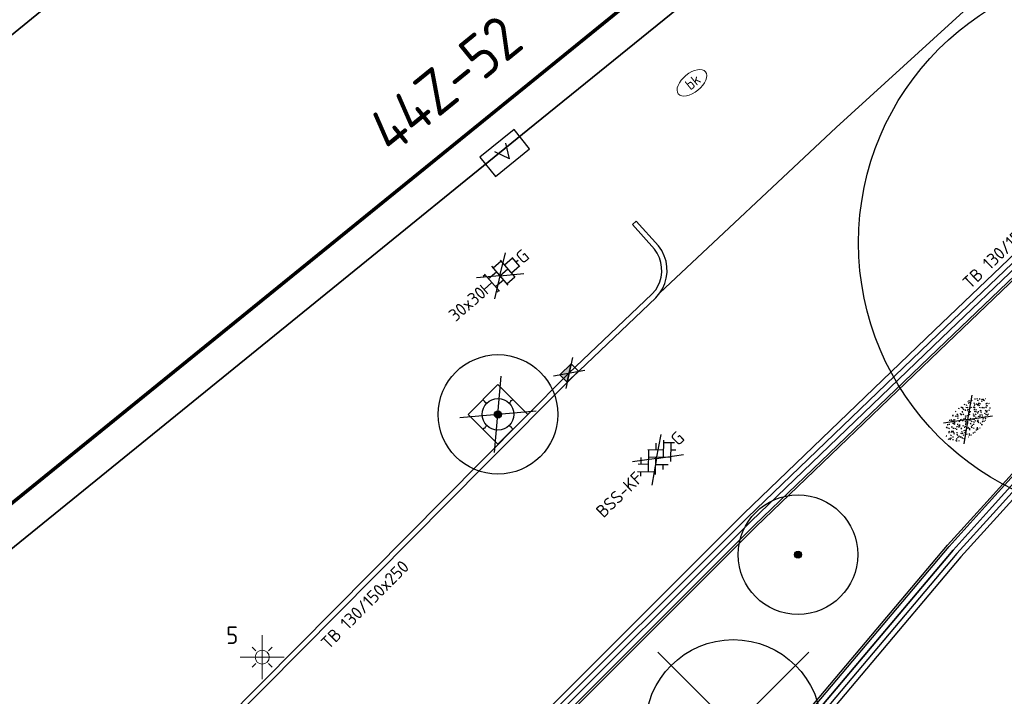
# Model space of a CAD drawing. Header units: metres. Extents: x 92877 to 94117, y 464509 to 465451.
# Tile 67 of 102: x 93265 to 93293, y 465119 to 465139. Entities that reach past the tile are written whole.
import ezdxf
from ezdxf.enums import TextEntityAlignment as Align

# ---------------------------------------------------------------- set-up
doc = ezdxf.new("R2010")
doc.units = ezdxf.units.M
doc.linetypes.add('XX-PROJECTGRENS', pattern=[18, 12, -3, 0, -3])
doc.layers.get('0').update_dxf_attribs({"linetype": 'CONTINUOUS'})
for name, color, linetype, lineweight in [('B-WE-GR-BOOM-S', 90, 'CONTINUOUS', 25), ('B-WE-IE-MEUBILAIR_WEGMEUBILAIR_LICHTMAST-T25', 7, 'CONTINUOUS', 25), ('B-WE-KL-DATA_KAST-S', 252, 'CONTINUOUS', 25), ('B-WE-KL-WATER-S', 252, 'CONTINUOUS', 25), ('B-WE-OG-TOPOGRAFIE_BEBOUWING-GV', 252, 'CONTINUOUS', 35), ('B-WE-OG-TOPOGRAFIE_HUISNUMMER-T25', 7, 'CONTINUOUS', 20), ('N-WE-KG-GRENS_PROJECT-G', 1, 'XX-PROJECTGRENS', 35), ('V-WE-GR-BOOM-S', 90, 'CONTINUOUS', 25), ('V-WE-GR-GRAS-S', 60, 'CONTINUOUS', 25), ('V-WE-IE-MEUBILAIR_WEGMEUBILAIR_BOOMKRANS-S', 7, 'CONTINUOUS', 25), ('V-WE-IE-TERREINAFSCHEIDING_KUNSTMATIG_HEKWERK-G', 20, 'IE-TERREINAFSCHEIDING-KUNSTMATIG-V', 35), ('V-WE-KL-ET_LS_OV_LICHTMAST-S', 190, 'CONTINUOUS', 25), ('V-WE-RI-HWA_KOLK-S', 150, 'CONTINUOUS', 25), ('V-WE-VH-KANTOPSLUITING-T18', 10, 'CONTINUOUS', 18), ('V-WE-VH-KANTOPSLUITING_OPSLUITBAND_60X200-G', 150, 'VH-OPSLUITBAND_60X200-V', 25), ('V-WE-VH-KANTOPSLUITING_TROTTOIRBAND_130 150-G', 210, 'VH-TROTTOIRBAND_130-150-V', 25), ('V-WE-VH-KANTOPSLUITING_VOORKANTBAND-G', 50, 'CONTINUOUS', 25), ('V-WE-VH-MATERIAALGRENS-G', 7, 'CONTINUOUS-V', 25), ('V-WE-VH-VERHARDING_BETONSTRAATSTEEN-S', 252, 'CONTINUOUS', 25), ('V-WE-VH-VERHARDING_TEGEL-S', 252, 'CONTINUOUS', 25)]:
    doc.layers.add(name, color=color, linetype=linetype, lineweight=lineweight)
doc.styles.add('NLCS-ISO', font='NLCS-ISO.ttf')
doc.styles.add('NLCS-ISO-M200-T18', font='NLCS-ISO.ttf', dxfattribs={"height": 0.36})
doc.styles.add('NLCS-ISO-M200-T25', font='NLCS-ISO.ttf', dxfattribs={"height": 0.5})
doc.styles.get("Standard").update_dxf_attribs({"font": 'isocp.shx'})
doc.linetypes.add('CONTINUOUS-V', pattern='A,3.5,[24,NLCS.SHX,S=0.5,R=0,X=0,Y=0],3.5', length=7)
doc.linetypes.add('IE-TERREINAFSCHEIDING-KUNSTMATIG-V', pattern='A,2,[24,NLCS.SHX,S=0.6,R=0,X=-1,Y=0],2,[82,NLCS.SHX,S=0.75,R=90,X=0,Y=0],2,[24,NLCS.SHX,S=0.6,R=0,X=1,Y=0],2,-2', length=10)
doc.linetypes.add('VH-OPSLUITBAND_60X200-V', pattern='A,3,[24,NLCS.SHX,S=1,R=0,X=0,Y=0],3,-2,2,-2', length=12)
doc.linetypes.add('VH-TROTTOIRBAND_130-150-V', pattern='A,2.5,[24,NLCS.SHX,S=1,R=0,X=0,Y=0],2.5,-2,2,-2,2,-2', length=15)

# ---------------------------------------------------------------- blocks, each defined once
blk = doc.blocks.new('V-SIE-WEG_BOOMKRANS')
at = {"color": 0}
for p, q in [((-0.836, -0.701), (0.836, 0.701)), ((0.836, -0.701), (-0.836, 0.701))]:
    blk.add_line(p, q, dxfattribs=at)
at = {"flags": 128}
blk.add_lwpolyline([(-0.6, -0.6), (0.6, -0.6), (0.6, 0.6), (-0.6, 0.6)], close=True, dxfattribs=at)
for points in [[(-0.001, 0.6), (-0.001, 0.551), (-0.016, 0.525), (-0.001, 0.498), (-0.001, 0.45)], [(0.6, 0.001), (0.551, 0.001), (0.525, 0.016), (0.498, 0.001), (0.45, 0.001)], [(-0.6, -0.001), (-0.551, -0.001), (-0.525, -0.016), (-0.498, -0.001), (-0.45, -0.001)], [(0.001, -0.6), (0.001, -0.551), (0.016, -0.525), (0.001, -0.498), (0.001, -0.45)]]:
    blk.add_lwpolyline(points, dxfattribs=at)
blk.add_circle((0, 0), 0.45)
blk = doc.blocks.new('V-SRI-KOLK_TROTTOIR-SO')
blk.add_hatch(color=256).paths.add_polyline_path([(1.125, 0.75), (-1.125, 0.75), (-1.125, -0.75)])
at = {"ltscale": 0.1}
for p, q in [((-1.875, 1.25), (1.875, -1.25)), ((1.875, 1.25), (-1.875, -1.25))]:
    blk.add_line(p, q, dxfattribs=at)
blk.add_line((-1.125, -0.75), (1.125, 0.75))
at = {"flags": 128}
blk.add_lwpolyline([(-1.125, -0.75), (1.125, -0.75), (1.125, 0.75), (-1.125, 0.75)], close=True, dxfattribs=at)
blk = doc.blocks.new('SKL-WATER_BRANDKRAAN_BRANDPUT-SO')
at = {"color": 0, "linetype": 'ByBlock', "lineweight": 18}
blk.add_ellipse((0, 0), major_axis=(2.5, 0), ratio=0.54, dxfattribs=at)
at = {"color": 0, "linetype": 'ByBlock', "lineweight": 18, "style": 'NLCS-ISO'}
blk.add_text('bk', height=1.5, dxfattribs=at).set_placement((0.16, 0), align=Align.MIDDLE_CENTER)
blk = doc.blocks.new('V-SVH-TEGEL_300X300_DUN_HALFST_KL-SO')
at = {"ltscale": 0.1}
for q in [(-2.73, 1.96), (2.73, 1.96), (-2.75, -1.98), (2.75, -1.98)]:
    blk.add_line((0, 0), q, dxfattribs=at)
for p, q in [((-1.84, 1.5), (-1.5, 1.5)), ((-1.5, -1.6), (-1.5, 1.6)), ((0, -1.78), (0, 1.78)), ((0, 1.5), (1.5, 1.5)), ((1.5, -1.6), (1.5, 1.6)), ((-3.08, 0.75), (-3, 0.75)), ((-3, -0.83), (-3, 0.83)), ((-3, 0), (-1.5, 0)), ((-1.5, 0.75), (0, 0.75)), ((0, 0), (1.5, 0)), ((1.5, 0.75), (3, 0.75)), ((3, -0.83), (3, 0.83)), ((3, 0), (3.39, 0)), ((-3.08, -0.75), (-3, -0.75)), ((-1.5, -0.75), (0, -0.75)), ((1.5, -0.75), (3, -0.75)), ((-1.84, -1.5), (-1.5, -1.5)), ((0, -1.5), (1.5, -1.5))]:
    blk.add_line(p, q)
at = {"style": 'NLCS-ISO'}
blk.add_attdef('FORMAAT', text='', height=1.8, dxfattribs=at).set_placement((-3.18, 0), align=Align.MIDDLE_RIGHT)
blk.add_attdef('KLEUR', text='', height=1.8, dxfattribs=at).set_placement((3.49, 0), align=Align.MIDDLE_LEFT)
at = {"style": 'NLCS-ISO', "flags": 1}
blk.add_attdef('FUNCTIE', text='', height=1.8, dxfattribs=at).set_placement((0.12, -3.58), align=Align.MIDDLE_CENTER)
blk = doc.blocks.new('V-SGR-GRAS_01-SO')
at = {"ltscale": 0.1}
for p, q in [((0, 0), (-1.427, 1.027)), ((-1.302, 0.761), (-1.324, 0.774)), ((-1.284, 0.684), (-1.278, 0.759)), ((-1.154, 0.647), (-1.207, 0.7)), ((-0.939, 0.84), (-1.004, 0.878)), ((-0.892, 0.812), (-0.817, 0.812)), ((-0.873, 0.655), (-0.886, 0.729)), ((-0.73, 0.647), (-0.783, 0.7)), ((-0.576, 0.919), (-0.64, 0.957)), ((-0.562, 0.919), (-0.509, 0.972)), ((-0.427, 0.785), (-0.499, 0.804)), ((-0.425, 0.706), (-0.36, 0.743)), ((-0.305, 0.647), (-0.358, 0.7)), ((-0.317, 0.812), (-0.242, 0.812)), ((-0.316, 0.774), (-0.244, 0.793)), ((-0.278, 0.735), (-0.291, 0.809)), ((-0.212, 0.998), (-0.269, 1.031)), ((0, 0), (1.427, 1.027)), ((0.119, 0.647), (0.066, 0.7)), ((0.073, 0.993), (0.138, 1.031)), ((0.286, 0.711), (0.221, 0.748)), ((0.239, 0.923), (0.312, 0.942)), ((0.258, 0.812), (0.333, 0.812)), ((0.317, 0.814), (0.304, 0.888)), ((0.543, 0.647), (0.49, 0.7)), ((0.594, 0.925), (0.522, 0.945)), ((0.649, 0.79), (0.584, 0.827)), ((0.833, 0.812), (0.908, 0.812)), ((0.912, 0.894), (0.907, 0.925)), ((0.967, 0.647), (0.914, 0.7)), ((0.927, 0.764), (0.992, 0.802)), ((1.012, 0.869), (0.947, 0.906)), ((1.15, 0.777), (1.077, 0.796)), ((1.109, 0.767), (1.182, 0.787)), ((1.392, 0.647), (1.339, 0.7)), ((-1.964, -0.07), (-1.977, 0.004)), ((-1.93, 0.188), (-1.925, 0.244)), ((-1.893, 0.237), (-1.921, 0.253)), ((-1.668, 0.023), (-1.595, 0.043)), ((-1.596, 0.241), (-1.649, 0.294)), ((-1.53, 0.316), (-1.595, 0.353)), ((-1.448, 0.644), (-1.521, 0.664)), ((-1.517, 0.187), (-1.442, 0.187)), ((-1.469, 0.576), (-1.482, 0.65)), ((-1.358, 0.206), (-1.431, 0.226)), ((-1.427, 0.476), (-1.354, 0.496)), ((0, 0), (-1.427, -1.027)), ((-1.421, 0.131), (-1.356, 0.168)), ((-1.369, 0.009), (-1.382, 0.083)), ((-1.375, 0.106), (-1.322, 0.159)), ((-1.334, 0.111), (-1.328, 0.186)), ((-1.167, 0.395), (-1.232, 0.432)), ((-1.172, 0.241), (-1.225, 0.294)), ((-1.112, 0.172), (-1.04, 0.192)), ((-1.032, 0.028), (-1.097, 0.066)), ((-0.968, 0.512), (-0.915, 0.565)), ((-0.893, 0.496), (-0.965, 0.515)), ((-0.942, 0.187), (-0.867, 0.187)), ((-0.923, 0.418), (-0.858, 0.456)), ((-0.803, 0.057), (-0.875, 0.077)), ((-0.871, 0.625), (-0.799, 0.644)), ((-0.804, 0.474), (-0.869, 0.511)), ((-0.747, 0.241), (-0.8, 0.294)), ((-0.773, 0.089), (-0.786, 0.163)), ((-0.739, 0.034), (-0.732, 0.109)), ((-0.669, 0.107), (-0.734, 0.145)), ((-0.689, 0.607), (-0.682, 0.682)), ((-0.557, 0.321), (-0.485, 0.34)), ((-0.441, 0.553), (-0.506, 0.59)), ((-0.337, 0.347), (-0.41, 0.366)), ((-0.323, 0.241), (-0.376, 0.294)), ((-0.306, 0.186), (-0.371, 0.224)), ((-0.367, 0.187), (-0.292, 0.187)), ((-0.243, 0.017), (-0.17, 0.036)), ((-0.178, 0.169), (-0.191, 0.242)), ((-0.078, 0.632), (-0.143, 0.669)), ((-0.143, -0.043), (-0.137, 0.032)), ((-0.093, 0.53), (-0.087, 0.604)), ((-0.085, 0.159), (-0.032, 0.212)), ((-0.069, 0.189), (-0.004, 0.227)), ((0.057, 0.265), (-0.008, 0.303)), ((-0.002, 0.47), (0.071, 0.489)), ((0, 0), (1.427, -1.027)), ((0.101, 0.241), (0.048, 0.294)), ((0.128, 0.636), (0.056, 0.656)), ((0.218, 0.198), (0.146, 0.217)), ((0.208, 0.187), (0.283, 0.187)), ((0.313, 0.166), (0.385, 0.185)), ((0.322, 0.565), (0.375, 0.618)), ((0.42, 0.344), (0.355, 0.382)), ((0.417, 0.248), (0.404, 0.322)), ((0.429, 0.477), (0.494, 0.514)), ((0.526, 0.241), (0.472, 0.294)), ((0.555, -0.022), (0.49, 0.015)), ((0.502, 0.452), (0.509, 0.527)), ((0.554, 0.619), (0.626, 0.638)), ((0.684, 0.487), (0.611, 0.507)), ((0.774, 0.049), (0.701, 0.069)), ((0.784, 0.423), (0.719, 0.461)), ((0.783, 0.187), (0.858, 0.187)), ((0.918, 0.057), (0.853, 0.094)), ((0.868, 0.315), (0.941, 0.334)), ((0.95, 0.241), (0.897, 0.294)), ((1.012, 0.328), (0.999, 0.402)), ((1.147, 0.502), (1.082, 0.54)), ((1.098, 0.375), (1.104, 0.45)), ((1.239, 0.338), (1.167, 0.358)), ((1.183, 0.011), (1.255, 0.03)), ((1.206, 0.212), (1.259, 0.265)), ((1.282, 0.136), (1.217, 0.173)), ((1.283, 0.248), (1.348, 0.286)), ((1.374, 0.241), (1.321, 0.294)), ((1.358, 0.187), (1.433, 0.187)), ((1.424, 0.463), (1.496, 0.483)), ((1.51, 0.581), (1.445, 0.619)), ((1.645, 0.215), (1.58, 0.252)), ((1.607, 0.407), (1.594, 0.481)), ((1.693, 0.298), (1.7, 0.373)), ((1.795, 0.19), (1.722, 0.209)), ((1.738, 0.159), (1.81, 0.179)), ((1.798, 0.241), (1.745, 0.294)), ((1.933, 0.187), (1.948, 0.187)), ((-1.918, -0.157), (-1.854, -0.119)), ((-1.824, -0.083), (-1.897, -0.064)), ((-1.759, -0.13), (-1.823, -0.092)), ((-1.782, -0.301), (-1.729, -0.248)), ((-1.624, -0.496), (-1.689, -0.459)), ((-1.631, -0.572), (-1.684, -0.519)), ((-1.613, -0.166), (-1.667, -0.113)), ((-1.567, -0.438), (-1.492, -0.438)), ((-1.535, -0.657), (-1.498, -0.636)), ((-1.395, -0.051), (-1.46, -0.013)), ((-1.385, -0.462), (-1.378, -0.387)), ((-1.353, -0.281), (-1.281, -0.261)), ((-1.269, -0.232), (-1.341, -0.212)), ((-1.261, -0.417), (-1.326, -0.38)), ((-1.269, -0.557), (-1.282, -0.483)), ((-1.207, -0.572), (-1.26, -0.519)), ((-1.179, -0.67), (-1.252, -0.651)), ((-1.189, -0.166), (-1.242, -0.113)), ((-1.065, -0.386), (-1, -0.348)), ((-1.039, -0.585), (-0.967, -0.565)), ((-0.992, -0.438), (-0.917, -0.438)), ((-0.897, -0.338), (-0.962, -0.301)), ((-0.898, -0.654), (-0.845, -0.601)), ((-0.783, -0.572), (-0.836, -0.519)), ((-0.763, -0.705), (-0.828, -0.667)), ((-0.765, -0.166), (-0.818, -0.113)), ((-0.798, -0.132), (-0.726, -0.112)), ((-0.789, -0.539), (-0.782, -0.464)), ((-0.713, -0.381), (-0.786, -0.361)), ((-0.674, -0.477), (-0.687, -0.403)), ((-0.534, -0.259), (-0.599, -0.222)), ((-0.567, -0.098), (-0.502, -0.061)), ((-0.491, -0.248), (-0.438, -0.195)), ((-0.484, -0.436), (-0.411, -0.416)), ((-0.399, -0.626), (-0.464, -0.588)), ((-0.417, -0.438), (-0.342, -0.438)), ((-0.358, -0.572), (-0.411, -0.519)), ((-0.341, -0.166), (-0.394, -0.113)), ((-0.248, -0.091), (-0.32, -0.072)), ((-0.171, -0.18), (-0.236, -0.143)), ((-0.158, -0.529), (-0.23, -0.51)), ((-0.211, -0.614), (-0.146, -0.577)), ((-0.193, -0.616), (-0.187, -0.541)), ((-0.036, -0.547), (-0.101, -0.509)), ((-0.078, -0.398), (-0.091, -0.324)), ((0.066, -0.572), (0.013, -0.519)), ((0.084, -0.166), (0.031, -0.113)), ((0.072, -0.287), (0.144, -0.268)), ((0.192, -0.101), (0.127, -0.064)), ((0.158, -0.438), (0.233, -0.438)), ((0.308, -0.24), (0.235, -0.221)), ((0.327, -0.468), (0.262, -0.43)), ((0.287, -0.327), (0.352, -0.289)), ((0.397, -0.678), (0.325, -0.659)), ((0.386, -0.591), (0.459, -0.572)), ((0.393, -0.601), (0.446, -0.548)), ((0.402, -0.693), (0.409, -0.618)), ((0.49, -0.572), (0.437, -0.519)), ((0.452, -0.12), (0.459, -0.046)), ((0.508, -0.166), (0.455, -0.113)), ((0.517, -0.318), (0.504, -0.244)), ((0.69, -0.389), (0.625, -0.351)), ((0.627, -0.138), (0.7, -0.119)), ((0.733, -0.438), (0.808, -0.438)), ((0.785, -0.039), (0.85, -0.002)), ((0.863, -0.389), (0.791, -0.37)), ((0.799, -0.195), (0.852, -0.142)), ((0.914, -0.572), (0.861, -0.519)), ((0.932, -0.166), (0.879, -0.113)), ((0.942, -0.442), (1.014, -0.423)), ((1.053, -0.31), (0.988, -0.272)), ((0.998, -0.77), (1.004, -0.696)), ((1.048, -0.198), (1.054, -0.123)), ((1.112, -0.239), (1.099, -0.165)), ((1.188, -0.676), (1.123, -0.639)), ((1.141, -0.556), (1.206, -0.518)), ((1.329, -0.1), (1.256, -0.08)), ((1.339, -0.572), (1.286, -0.519)), ((1.356, -0.166), (1.303, -0.113)), ((1.308, -0.438), (1.383, -0.438)), ((1.419, -0.538), (1.346, -0.518)), ((1.416, -0.231), (1.351, -0.193)), ((1.551, -0.597), (1.486, -0.56)), ((1.497, -0.293), (1.569, -0.274)), ((1.639, -0.268), (1.704, -0.231)), ((1.643, -0.275), (1.65, -0.2)), ((1.684, -0.547), (1.736, -0.495)), ((1.707, -0.159), (1.694, -0.085)), ((1.713, -0.522), (1.71, -0.519)), ((1.779, -0.152), (1.715, -0.114)), ((1.781, -0.166), (1.728, -0.113)), ((1.884, -0.248), (1.812, -0.229)), ((-1.126, -0.784), (-1.191, -0.746)), ((-0.836, -0.943), (-0.853, -0.926)), ((-0.725, -0.889), (-0.652, -0.869)), ((-0.709, -0.902), (-0.644, -0.864)), ((-0.624, -0.819), (-0.696, -0.799)), ((-0.582, -0.994), (-0.587, -0.97)), ((-0.376, -0.979), (-0.429, -0.926)), ((-0.265, -0.992), (-0.33, -0.955)), ((-0.169, -0.74), (-0.097, -0.72)), ((-0.068, -0.968), (-0.141, -0.948)), ((-0.014, -1.008), (0.039, -0.955)), ((0.048, -0.979), (-0.005, -0.926)), ((0.021, -0.964), (0.008, -0.89)), ((0.099, -0.913), (0.034, -0.876)), ((0.172, -1.037), (0.218, -1.024)), ((0.462, -0.834), (0.397, -0.797)), ((0.472, -0.979), (0.419, -0.926)), ((0.617, -0.884), (0.604, -0.81)), ((0.643, -0.843), (0.708, -0.806)), ((0.701, -0.895), (0.773, -0.876)), ((0.825, -0.755), (0.76, -0.718)), ((0.856, -0.938), (0.844, -0.926)), ((0.953, -0.827), (0.88, -0.808)), ((1.212, -0.805), (1.199, -0.731)), ((1.256, -0.746), (1.328, -0.727))]:
    blk.add_line(p, q, dxfattribs=at)
at = {"ltscale": 0.1, "style": 'NLCS-ISO'}
blk.add_attdef('TYPE', text='', height=0.5, dxfattribs=at).set_placement((3.471, -0.016), align=Align.MIDDLE_CENTER)
blk = doc.blocks.new('V-SVH-BSS_KEIFORMAAT_KEPER_KL-SO')
for p, q in [((0, 0), (-2.8, 2.01)), ((-2.15, -0.53), (0.08, 1.7)), ((-2.15, 0.96), (-1.49, 1.62)), ((-0.02, 1.8), (1.56, 0.22)), ((0, 0), (2.8, 2.01)), ((0.82, 0.96), (1.48, 1.62)), ((-3.36, -0.25), (-2.89, 0.22)), ((-3.23, 0.55), (-1.41, -1.27)), ((-2.44, 1.25), (-1.41, 0.22)), ((-1.7, -1.56), (0.08, 0.22)), ((-0.67, 0.96), (1.56, -1.27)), ((0.82, -0.53), (2.54, 1.19)), ((1.14, -1.7), (3.05, 0.22)), ((2.3, 0.96), (3.39, -0.13)), ((0, 0), (-3.13, -2.25)), ((-0.67, -0.53), (0.58, -1.77)), ((-0.44, -1.78), (0.08, -1.27)), ((0, 0), (3.13, -2.25)), ((2.3, -0.53), (2.8, -1.02))]:
    blk.add_line(p, q)
at = {"style": 'NLCS-ISO'}
blk.add_attdef('FORMAAT', text='', height=1.8, dxfattribs=at).set_placement((-3.39, -0.02), align=Align.MIDDLE_RIGHT)
blk.add_attdef('KLEUR', text='', height=1.8, dxfattribs=at).set_placement((3.39, 0), align=Align.MIDDLE_LEFT)
at = {"style": 'NLCS-ISO', "flags": 1}
blk.add_attdef('FUNCTIE', text='', height=1.8, dxfattribs=at).set_placement((0.12, -3.58), align=Align.MIDDLE_CENTER)
blk = doc.blocks.new('SKL-DATA_TERREINKAST-SO')
for q in [(-0.203, 0.2), (0.203, 0.2)]:
    blk.add_line((0, -0.209), q)
at = {"flags": 128}
blk.add_lwpolyline([(0.625, 0.35), (-0.625, 0.35), (-0.625, -0.35), (0.625, -0.35)], close=True, dxfattribs=at)
at = {"style": 'NLCS-ISO'}
blk.add_attdef('TYPE', text='', height=0.35, dxfattribs=at).set_placement((-0.034, 0.689), align=Align.MIDDLE_CENTER)
blk = doc.blocks.new('V-SGR-BOOM_01')
at = {"ltscale": 0.1}
h = blk.add_hatch(color=256, dxfattribs=at)
edge = h.paths.add_edge_path()
edge.add_arc((0, 0), 0.15, 0, 360)
at = {"lineweight": -3}
for p, q in [((-2.146, 2.146), (2.146, -2.146)), ((2.146, 2.146), (-2.146, -2.146))]:
    blk.add_line(p, q, dxfattribs=at)
for radius in [2.5, 0.045]:
    blk.add_circle((0, 0), radius)
at = {"ltscale": 0.1}
blk.add_circle((0, 0), 0.15, dxfattribs=at)
blk = doc.blocks.new('SGR-BOOM_01')
at = {"ltscale": 0.1}
h = blk.add_hatch(color=256, dxfattribs=at)
edge = h.paths.add_edge_path()
edge.add_arc((0, 0), 0.15, 0, 360)
for radius in [2.5, 0.045]:
    blk.add_circle((0, 0), radius)
blk.add_circle((0, 0), 0.15, dxfattribs=at)
blk = doc.blocks.new('SKL-ET_OV_LICHTMAST-SO')
at = {"color": 0, "linetype": 'ByBlock', "lineweight": 18}
for points in [[(-2.21, -2.21), (2.21, 2.21)], [(-2.21, 2.21), (2.21, -2.21)], [(-1.41, 1.41), (-0.88, 0.88)], [(0, 2), (0, 1.25)], [(0.88, 0.88), (1.41, 1.41)], [(-1.25, 0), (-2, 0)], [(2, 0), (1.25, 0)], [(-1.41, -1.41), (-0.88, -0.88)], [(0, -1.25), (0, -2)], [(0.88, -0.88), (1.41, -1.41)]]:
    blk.add_lwpolyline(points, dxfattribs=at)
blk.add_circle((0, 0), 1, dxfattribs=at)

msp = doc.modelspace()

# ---------------------------------------------------------------- linework, layer by layer
at = {"layer": 'B-WE-OG-TOPOGRAFIE_BEBOUWING-GV'}
for p, q in [((93255.189, 465130.407), (93290.701, 465159.229)), ((93291.395, 465145.168), (93279.439, 465135.464)), ((93279.439, 465135.464), (93274.046, 465131.087)), ((93274.046, 465131.087), (93259.906, 465119.611))]:
    msp.add_line(p, q, dxfattribs=at)
at = {"layer": 'N-WE-KG-GRENS_PROJECT-G', "const_width": 0.1, "flags": 128}
msp.add_lwpolyline([(93142.804, 465086.89), (93145.447, 465089.504), (93147.332, 465091.955), (93148.613, 465093.182), (93161.411, 465113.679), (93167.204, 465122.957), (93170.456, 465128.173), (93179.763, 465143.103), (93186.894, 465154.496), (93187.89, 465154.904), (93188.17, 465154.679), (93191.39, 465152.077), (93194.828, 465149.413), (93202.752, 465142.922), (93211.334, 465136.086), (93246.401, 465107.701), (93253.059, 465102.314), (93253.343, 465100.976), (93245.804, 465089.865), (93244.522, 465087.941), (93231.812, 465069.293), (93227.954, 465063.58), (93226.853, 465062.424), (93215.691, 465046.012), (93211.996, 465040.636), (93204.425, 465029.753), (93202.609, 465027.143), (93198.032, 465020.213), (93194.363, 465014.869), (93190.619, 465009.505), (93189.819, 465008.221), (93185.531, 465002.305), (93181.433, 464996.691), (93178.696, 464993.153), (93172.103, 464984.564), (93163.085, 464972.835), (93161.131, 464970.564), (93154.083, 464961.647), (93148.985, 464955.311), (93145.469, 464951.039), (93138.605, 464942.927), (93131.702, 464935.14), (93128.236, 464931.41), (93126.865, 464929.653), (93122.062, 464924.79), (93112.82, 464915.353), (93112.694, 464915.474), (93110.007, 464912.809), (93108.158, 464914.641), (93097.954, 464904.418), (93099.616, 464902.379), (93097.346, 464900.004), (93095.105, 464898.042), (93093.141, 464896.427), (93087.358, 464891.835), (93084.647, 464889.561), (93079.687, 464885.222), (93073.559, 464880.645), (93064.795, 464874.789), (93057.662, 464870.165), (93057.255, 464870.007), (93057.168, 464870.002), (93056.607, 464870.091), (93053.277, 464868.411), (93060.039, 464854.372), (93062.426, 464849.152), (93065.249, 464843.338), (93068.532, 464844.778), (93069.154, 464846.147), (93077.316, 464850.716), (93083.11, 464853.91), (93083.112, 464853.905), (93087.983, 464856.618), (93087.623, 464857.315), (93087.914, 464857.845), (93094.137, 464862.208), (93094.032, 464862.502), (93094.431, 464862.805), (93094.609, 464862.539), (93096.966, 464864.191), (93097.445, 464863.691), (93100.286, 464866.409), (93107.265, 464873.112), (93113.757, 464878.765), (93119.027, 464883.354), (93126.19, 464890.319), (93126.053, 464890.447), (93129.224, 464893.588), (93132.754, 464897.33), (93136.979, 464901.466), (93141.064, 464906.039), (93145.123, 464910.02), (93146.946, 464911.937), (93151.571, 464916.872), (93154.026, 464919.546), (93161.923, 464928.693), (93166.437, 464933.828), (93170.519, 464938.737), (93174.372, 464943.51), (93176.337, 464945.983), (93178.669, 464948.924), (93181.236, 464952.541), (93184.321, 464956.452), (93185.617, 464958.052), (93188.572, 464961.84), (93195.315, 464970.699), (93197.093, 464969.277), (93199.637, 464972.465), (93198.95, 464972.958), (93202.951, 464977.949), (93202.249, 464978.521), (93202.364, 464978.666), (93202.234, 464979.72), (93202.711, 464980.328), (93203.771, 464980.458), (93206.283, 464983.648), (93206.153, 464984.709), (93206.628, 464985.314), (93207.678, 464985.434), (93209.477, 464987.722), (93211.5, 464990.295), (93211.38, 464991.345), (93211.858, 464991.954), (93212.908, 464992.074), (93215.413, 464995.259), (93215.283, 464996.319), (93215.758, 464996.923), (93216.817, 464997.043), (93217.976, 464998.513), (93217.195, 464999.188), (93221.285, 465004.117), (93220.562, 465004.619), (93224.498, 465009.504), (93223.744, 465010.107), (93228.745, 465016.379), (93228.548, 465017.661), (93229.799, 465019.138), (93230.171, 465019.204), (93232.859, 465016.92), (93240.879, 465028.723), (93247.237, 465037.466), (93243.345, 465039.426), (93245.385, 465042.407), (93267.791, 465074.762), (93271.654, 465080.832), (93274.315, 465084.653), (93274.677, 465085.271), (93280.631, 465092.992), (93283.915, 465097.533), (93293.238, 465109.1), (93296.471, 465112.853), (93305.145, 465123.792), (93308.461, 465126.639), (93309.398, 465127), (93310.34, 465127.104), (93311.021, 465127.029), (93311.569, 465126.572), (93314.325, 465123.425), (93311.446, 465121.218), (93317.763, 465113.435), (93320.742, 465115.844), (93321.734, 465114.618), (93318.743, 465112.198), (93332.363, 465095.383), (93335.324, 465097.784), (93336.313, 465096.566), (93333.394, 465094.197), (93346.863, 465077.572), (93349.745, 465079.914), (93350.754, 465078.674), (93347.845, 465076.305), (93354.176, 465068.5), (93362.85, 465075.591), (93361.376, 465077.286), (93365.219, 465080.332), (93350.596, 465098.232), (93346.729, 465095.077), (93346.089, 465095.987), (93350.715, 465099.775, 0.50922), (93350.922, 465101.967), (93324.402, 465134.651), (93320.907, 465131.811), (93318.885, 465134.322, -0.098106), (93317.859, 465136.546), (93317.809, 465136.827), (93329.287, 465148.479), (93335.156, 465154.254), (93344.697, 465163.309, -0.349567), (93347.493, 465163.354), (93347.813, 465163.049), (93349.127, 465161.413), (93346.391, 465159.229), (93348.191, 465157.343), (93348.243, 465157.384), (93353.341, 465151.084), (93356.361, 465153.524), (93357.294, 465152.369), (93354.273, 465149.929), (93367.901, 465133.094), (93370.919, 465135.533), (93371.856, 465134.369), (93368.844, 465131.928), (93379.841, 465118.334), (93382.859, 465120.772), (93383.785, 465119.621), (93380.762, 465117.178), (93384.644, 465112.392), (93390.968, 465117.536), (93393.698, 465119.744), (93389.575, 465124.751), (93393.126, 465127.653), (93381.652, 465141.958), (93378.045, 465139.012), (93374.932, 465142.847), (93384.724, 465150.628, 0.393005), (93384.971, 465152.673), (93376.322, 465163.131, 0.393551), (93374.278, 465163.377), (93369.858, 465159.798), (93359.893, 465172.144), (93359.196, 465171.59), (93356.894, 465174.416), (93366.327, 465182.365), (93383.74, 465196.71, -0.309181), (93386.819, 465196.235), (93386.977, 465196.072), (93387.797, 465195.067), (93385.13, 465192.859), (93391.412, 465185.104), (93394.43, 465187.543), (93395.435, 465186.298), (93392.425, 465183.858), (93405.872, 465167.212), (93408.891, 465169.662), (93409.895, 465168.418), (93406.884, 465165.977), (93415.682, 465155.114), (93422.305, 465160.477), (93419.312, 465164.504), (93427.805, 465171.459), (93432.936, 465175.602, 0.389945), (93433.117, 465177.605), (93406.306, 465210.598, 0.403895), (93404.272, 465210.792), (93395.071, 465203.259, -0.04985), (93394.529, 465205.075), (93406.003, 465214.474), (93406.153, 465214.258), (93408.855, 465216.515), (93413.243, 465220.126), (93424.061, 465228.978), (93433.335, 465236.564), (93456.901, 465255.803), (93462.358, 465260.256), (93474.24, 465257.384), (93487.491, 465268.365), (93481.957, 465274.413), (93477.953, 465270.75), (93460.622, 465275.164), (93454.054, 465277.377), (93450.532, 465272.851), (93448.516, 465271.205), (93400.455, 465231.959), (93399.011, 465233.652), (93395.691, 465230.975), (93395.475, 465231.241), (93389.321, 465226.059), (93372.983, 465212.672), (93260.058, 465121.022), (93254.212, 465128.327), (93255.485, 465129.359), (93251.172, 465134.67), (93250.976, 465134.513), (93249.73, 465136.066), (93249.925, 465136.222), (93245.512, 465141.593), (93245.414, 465141.489), (93215.797, 465178.086), (93224.817, 465185.374), (93221.615, 465189.311), (93221.504, 465189.439), (93221.504, 465189.484), (93221.582, 465189.664), (93258.555, 465216.278), (93287.858, 465237.306), (93316.719, 465257.815), (93323.665, 465262.74), (93325.266, 465260.773), (93334.631, 465268.404), (93348.967, 465280.041), (93353.283, 465283.494), (93353.525, 465283.192), (93373.219, 465297.094), (93403.844, 465318.948), (93403.686, 465319.158), (93405.483, 465320.403), (93410.351, 465324.912), (93402.835, 465333.569), (93398.335, 465338.895), (93392.573, 465334.08), (93389.104, 465331.474), (93348.447, 465302.964), (93320.1, 465282.787), (93289.014, 465260.48), (93254.82, 465235.917), (93226.588, 465215.717), (93213.129, 465205.995), (93182.769, 465181.222), (93183.254, 465180.57), (93182.292, 465179.905), (93183.685, 465178.016), (93174.631, 465171.467), (93173.396, 465173.195), (93172.303, 465172.388), (93168.471, 465170.193), (93170.119, 465168.084), (93171.264, 465166.905), (93171.887, 465165.92), (93172.046, 465165.485), (93172.061, 465164.02), (93171.791, 465162.221), (93171.603, 465161.889), (93167.902, 465156.013), (93164.39, 465150.403), (93160.435, 465144.058), (93158.382, 465140.726), (93156.607, 465137.917), (93154.807, 465135.049), (93153.786, 465134.188), (93154.016, 465133.775), (93153.338, 465133.133), (93153.16, 465132.506), (93153.134, 465132.463), (93152.077, 465130.671), (93150.973, 465128.906), (93147.775, 465123.769), (93144.058, 465117.809), (93140.544, 465112.153), (93139.017, 465109.781), (93136.381, 465105.485), (93134.48, 465102.415), (93134.183, 465101.965), (93133.958, 465101.735), (93130.915, 465098.93), (93126.03, 465094.455), (93121.818, 465090.575), (93117.904, 465086.833), (93113.47, 465082.448), (93112.834, 465082.495), (93109.779, 465079.439), (93106.782, 465076.441), (93106.819, 465075.801), (93105.522, 465074.513), (93100.162, 465069.076), (93097.993, 465066.793), (93094.572, 465063.113), (93089.135, 465057.106), (93083.693, 465051.015), (93080.417, 465047.335), (93077.017, 465043.497), (93073.934, 465040.014), (93073.472, 465039.534), (93072.001, 465037.863), (93071.812, 465037.638), (93069.705, 465035.225), (93068.078, 465033.424), (93064.121, 465029.238), (93059.891, 465024.784), (93054.546, 465019.348), (93051.829, 465016.783), (93042.954, 465008.588), (93039.428, 465005.328), (93039.04, 465005.881), (93035.768, 465003.501), (93034.642, 465002.582), (93035.282, 465001.847), (93028.269, 464995.871), (93027.63, 464996.626), (93025.853, 464995.108), (93024.898, 464994.489), (93025.348, 464993.801), (93025.385, 464993.139), (93023.546, 464991.657), (93020.74, 464989.867), (93009.831, 464980.839), (93002.614, 464974.822), (93001.219, 464974.424), (92997.627, 464972.314), (93000.275, 464968.182), (93003.222, 464963.818), (93004.539, 464962.472), (93005.558, 464961.008), (93007.714, 464956.785), (93011.389, 464958.36), (93011.758, 464959.803), (93016.761, 464964.005), (93022.798, 464969.066), (93023.124, 464969.069), (93023.859, 464969.958), (93031.994, 464976.787), (93034.007, 464978.44), (93039.335, 464982.95), (93042.149, 464985.327), (93043.343, 464986.286), (93048.652, 464990.9), (93051.638, 464993.482), (93054.319, 464995.599), (93054.16, 464995.728), (93056.817, 464998.088), (93056.95, 464998.249), (93057.025, 464998.223), (93061.752, 465002.708), (93069.172, 465009.817), (93070.327, 465011.305), (93072.947, 465014.003), (93077.454, 465018.647), (93081.951, 465023.517), (93086.147, 465028.149), (93090.291, 465032.813), (93095.645, 465038.867), (93100.706, 465044.522), (93107.652, 465052.218), (93109.08, 465053.733), (93109.476, 465054.154), (93112.165, 465057.006), (93113.936, 465058.77), (93117.521, 465062.601), (93121.643, 465066.775), (93123.547, 465068.699), (93128.69, 465073.617), (93128.797, 465073.72), (93131.858, 465076.592), (93136.523, 465080.981), (93138.359, 465082.708)], format="xyb", close=True, dxfattribs=at)
at = {"layer": 'V-WE-IE-TERREINAFSCHEIDING_KUNSTMATIG_HEKWERK-G', "flags": 128}
for points in [[(93295.928, 465134.059), (93291.213, 465129.547), (93285.786, 465124.335), (93279.698, 465118.244), (93274.173, 465112.517), (93272.075, 465110.357), (93271.454, 465109.764)], [(93276.636, 465105.614), (93281.332, 465111.358), (93285.7, 465116.592), (93286.158, 465117.141), (93291.527, 465123.515), (93292.555, 465124.652), (93296.047, 465128.514), (93298.974, 465131.827)]]:
    msp.add_lwpolyline(points, dxfattribs=at)
at = {"layer": 'V-WE-VH-KANTOPSLUITING_OPSLUITBAND_60X200-G', "flags": 128}
for points in [[(93295.978, 465134.313), (93296.223, 465134.051), (93291.358, 465129.396), (93285.933, 465124.185), (93279.848, 465118.097), (93274.323, 465112.371), (93272.223, 465110.208), (93271.456, 465109.476), (93271.194, 465109.719)], [(93276.618, 465105.356), (93276.341, 465105.586), (93281.17, 465111.492), (93285.539, 465116.726), (93285.997, 465117.276), (93291.369, 465123.653), (93292.399, 465124.793), (93295.891, 465128.654), (93298.956, 465132.124), (93299.225, 465131.885)]]:
    msp.add_lwpolyline(points, dxfattribs=at)
at = {"layer": 'V-WE-VH-KANTOPSLUITING_TROTTOIRBAND_130 150-G', "flags": 128}
msp.add_lwpolyline([(93210.728, 465182.437), (93210.332, 465182.999), (93210.171, 465183.182), (93209.976, 465183.301), (93209.754, 465183.357), (93209.526, 465183.345), (93209.297, 465183.261), (93209.075, 465183.152), (93204.231, 465178.522), (93198.642, 465173.345), (93195.898, 465173.449), (93194.886, 465172.516), (93194.075, 465171.721), (93193.9, 465171.549), (93193.724, 465171.382), (93193.569, 465171.206), (93193.429, 465171.016), (93193.307, 465170.816), (93193.202, 465170.605), (93193.116, 465170.385), (93193.05, 465170.16), (93193.003, 465169.93), (93192.978, 465169.696), (93192.972, 465169.461), (93192.987, 465169.226), (93193.022, 465168.994), (93193.078, 465168.766), (93193.154, 465168.542), (93193.249, 465168.327), (93193.361, 465168.121), (93193.492, 465167.926), (93193.639, 465167.742), (93193.799, 465167.575), (93194.386, 465167.113), (93195.189, 465166.466), (93196.464, 465165.435), (93198.66, 465163.658), (93203.821, 465159.501), (93209.54, 465154.872), (93215.218, 465150.297), (93221.643, 465145.158), (93227.68, 465140.332), (93234.866, 465134.501), (93235.259, 465134.186), (93241.7, 465129.025), (93248.105, 465123.874), (93257.216, 465116.572), (93260.234, 465114.153), (93260.55, 465113.905), (93262.027, 465112.75), (93262.207, 465112.611), (93262.393, 465112.493), (93262.589, 465112.394), (93262.794, 465112.313), (93263.006, 465112.253), (93263.223, 465112.213), (93263.442, 465112.194), (93263.663, 465112.195), (93263.882, 465112.217), (93264.098, 465112.261), (93264.308, 465112.324), (93264.513, 465112.407), (93264.707, 465112.509), (93264.892, 465112.629), (93265.064, 465112.766), (93265.223, 465112.919), (93265.374, 465113.095), (93267.551, 465115.348), (93268.697, 465116.534), (93278.121, 465126.039), (93280.604, 465128.542), (93282.968, 465130.79), (93283.074, 465130.92), (93283.135, 465131.018), (93283.191, 465131.146), (93283.229, 465131.28), (93283.246, 465131.419), (93283.243, 465131.558), (93283.221, 465131.696), (93283.178, 465131.829), (93283.118, 465131.955), (93283.039, 465132.07), (93282.41, 465132.773), (93282.522, 465132.873)], dxfattribs=at)
msp.add_lwpolyline([(93276.609, 465105.345), (93276.531, 465105.249), (93276.386, 465104.987), (93276.23, 465104.753), (93276.058, 465104.532), (93275.867, 465104.326), (93275.661, 465104.135), (93275.441, 465103.961), (93275.207, 465103.805), (93274.962, 465103.669), (93274.707, 465103.552), (93274.443, 465103.456), (93274.173, 465103.38), (93273.897, 465103.327), (93273.618, 465103.296), (93273.337, 465103.287), (93273.057, 465103.3), (93272.779, 465103.335), (93272.503, 465103.393), (93272.234, 465103.471), (93271.972, 465103.571), (93271.719, 465103.692), (93271.475, 465103.832), (93271.244, 465103.991), (93271.202, 465104.025), (93271.026, 465104.168), (93270.823, 465104.361), (93270.636, 465104.571), (93270.465, 465104.793), (93270.313, 465105.03), (93270.18, 465105.277), (93270.068, 465105.534), (93269.976, 465105.799), (93269.906, 465106.071), (93269.857, 465106.347), (93269.83, 465106.627), (93269.825, 465106.908), (93269.842, 465107.188), (93269.883, 465107.466), (93269.944, 465107.739), (93270.027, 465108.008), (93270.132, 465108.269), (93270.257, 465108.52), (93270.401, 465108.761), (93270.564, 465108.989), (93270.744, 465109.204), (93270.95, 465109.414), (93271.235, 465109.763), (93271.97, 465110.463), (93274.065, 465112.622), (93279.591, 465118.349), (93285.681, 465124.442), (93291.109, 465129.656), (93295.934, 465134.272), (93296.908, 465135.159), (93297.798, 465135.859), (93297.962, 465135.98), (93298.132, 465136.08), (93298.312, 465136.161), (93298.5, 465136.223), (93298.692, 465136.266), (93298.889, 465136.287), (93299.087, 465136.288), (93299.283, 465136.268), (93299.477, 465136.227), (93299.665, 465136.167), (93299.846, 465136.086), (93300.017, 465135.988), (93300.176, 465135.871), (93300.324, 465135.739), (93300.456, 465135.592), (93300.572, 465135.433), (93300.67, 465135.261), (93300.75, 465135.081), (93300.811, 465134.892), (93300.851, 465134.698), (93300.871, 465134.502), (93300.869, 465134.305), (93300.848, 465134.107), (93300.805, 465133.915), (93300.743, 465133.727), (93300.662, 465133.547), (93300.561, 465133.377), (93300.443, 465133.218), (93300.31, 465133.072), (93300.149, 465132.93), (93299.186, 465131.84), (93296.159, 465128.414), (93292.666, 465124.551), (93291.64, 465123.417), (93286.273, 465117.044), (93285.815, 465116.495), (93281.447, 465111.263), (93276.657, 465105.403)], close=True, dxfattribs=at)
at = {"layer": 'V-WE-VH-KANTOPSLUITING_VOORKANTBAND-G', "flags": 128}
for points in [[(93295.934, 465134.272), (93296.139, 465134.053), (93291.316, 465129.439), (93285.891, 465124.228), (93279.805, 465118.139), (93274.28, 465112.413), (93272.181, 465110.25), (93271.456, 465109.559), (93271.235, 465109.763)], [(93279.484, 465118.454), (93285.576, 465124.549), (93291.005, 465129.764), (93295.832, 465134.382)], [(93264.98, 465112.507), (93265.163, 465112.653), (93265.332, 465112.816), (93265.485, 465112.994), (93267.659, 465115.244), (93268.804, 465116.429), (93278.228, 465125.933), (93280.709, 465128.435), (93283.078, 465130.688), (93283.196, 465130.833), (93283.268, 465130.948), (93283.333, 465131.095), (93283.376, 465131.251), (93283.396, 465131.411), (93283.393, 465131.572), (93283.367, 465131.731), (93283.318, 465131.885), (93283.248, 465132.03), (93283.157, 465132.163), (93282.522, 465132.873)], [(93276.657, 465105.403), (93276.425, 465105.594), (93281.216, 465111.454), (93285.585, 465116.688), (93286.043, 465117.237), (93291.414, 465123.614), (93292.443, 465124.752), (93295.935, 465128.614), (93298.961, 465132.039), (93299.186, 465131.84)], [(93296.271, 465128.314), (93292.777, 465124.451), (93291.753, 465123.318), (93286.388, 465116.948)]]:
    msp.add_lwpolyline(points, dxfattribs=at)
at = {"layer": 'V-WE-VH-MATERIAALGRENS-G', "flags": 128}
msp.add_lwpolyline([(93283.196, 465130.833), (93288.202, 465135.531), (93294.27, 465141.07)], dxfattribs=at)

# ---------------------------------------------------------------- block references
at = {"layer": 'B-WE-GR-BOOM-S'}
for p, xscale, yscale, rotation in [((93296.642, 465132.254), 3.12, 3.12, 43.00000000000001), ((93278.589, 465127.372), 0.68, 0.68, 37), ((93287.12, 465123.383), 0.6800000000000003, 0.6800000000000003, 45.00000000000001)]:
    msp.add_blockref('SGR-BOOM_01', p, dxfattribs=dict(at, xscale=xscale, yscale=yscale, rotation=rotation))
at = {"layer": 'B-WE-KL-DATA_KAST-S', "rotation": 39}
msp.add_blockref('SKL-DATA_TERREINKAST-SO', (93278.784, 465134.809), dxfattribs=at)
at = {"layer": 'B-WE-KL-WATER-S', "xscale": 0.2, "yscale": 0.2, "zscale": 0.2, "rotation": 39}
msp.add_blockref('SKL-WATER_BRANDKRAAN_BRANDPUT-SO', (93284.105, 465136.806), dxfattribs=at)
at = {"layer": 'V-WE-GR-BOOM-S'}
msp.add_blockref('V-SGR-BOOM_01', (93285.281, 465118.465, -0.297), dxfattribs=at)
at = {"layer": 'V-WE-GR-GRAS-S', "xscale": 0.4, "yscale": 0.4, "zscale": 0.4, "rotation": 44.48231186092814}
msp.add_blockref('V-SGR-GRAS_01-SO', (93291.952, 465127.227), dxfattribs=at)
at = {"layer": 'V-WE-IE-MEUBILAIR_WEGMEUBILAIR_BOOMKRANS-S', "rotation": 45.02385385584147}
msp.add_blockref('V-SIE-WEG_BOOMKRANS', (93278.589, 465127.372), dxfattribs=at)
at = {"layer": 'V-WE-KL-ET_LS_OV_LICHTMAST-S', "xscale": 0.2, "yscale": 0.2, "zscale": 0.2, "rotation": 45.00000000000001}
msp.add_blockref('SKL-ET_OV_LICHTMAST-SO', (93271.886, 465120.467), dxfattribs=at)
at = {"layer": 'V-WE-RI-HWA_KOLK-S', "xscale": 0.2, "yscale": 0.2, "zscale": 0.2, "rotation": 43.99999999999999}
msp.add_blockref('V-SRI-KOLK_TROTTOIR-SO', (93280.612, 465128.55), dxfattribs=at)
at = {"layer": 'V-WE-VH-VERHARDING_BETONSTRAATSTEEN-S', "xscale": 0.2, "yscale": 0.2, "zscale": 0.2, "rotation": 43.91920570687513}
msp.add_blockref('V-SVH-BSS_KEIFORMAAT_KEPER_KL-SO', (93283.101, 465126.12), dxfattribs=at).add_auto_attribs({'FORMAAT': 'BSS-KF', 'KLEUR': 'G'})
at = {"layer": 'V-WE-VH-VERHARDING_TEGEL-S', "xscale": 0.1999999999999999, "yscale": 0.1999999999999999, "zscale": 0.1999999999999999, "rotation": 40.75539793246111}
msp.add_blockref('V-SVH-TEGEL_300X300_DUN_HALFST_KL-SO', (93278.647, 465131.318), dxfattribs=at).add_auto_attribs({'FORMAAT': '30x30', 'KLEUR': 'G'})

# ---------------------------------------------------------------- texts
at = {"layer": 'B-WE-IE-MEUBILAIR_WEGMEUBILAIR_LICHTMAST-T25', "insert": (93270.862, 465121.34), "char_height": 0.5, "attachment_point": 1, "style": 'NLCS-ISO-M200-T25'}
msp.add_mtext_dynamic_manual_height_columns('5', width=3.78349, gutter_width=6.25, heights=[0], dxfattribs=at)
at = {"layer": 'B-WE-OG-TOPOGRAFIE_HUISNUMMER-T25'}
msp.add_text('44Z-52', height=1.25, rotation=39.1, dxfattribs=at).set_placement((93277.083, 465136.772), align=Align.MIDDLE)
at = {"layer": 'V-WE-VH-KANTOPSLUITING-T18', "char_height": 0.36, "attachment_point": 1, "style": 'NLCS-ISO-M200-T18'}
for insert, rotation in [((93291.764, 465131.181), 43.6824), ((93273.52, 465120.922), 45.196)]:
    msp.add_mtext_dynamic_manual_height_columns('TB 130/150x250', width=4.97805, gutter_width=1.8, heights=[0], dxfattribs=dict(at, insert=insert, rotation=rotation))

doc.saveas('drawing.dxf')
